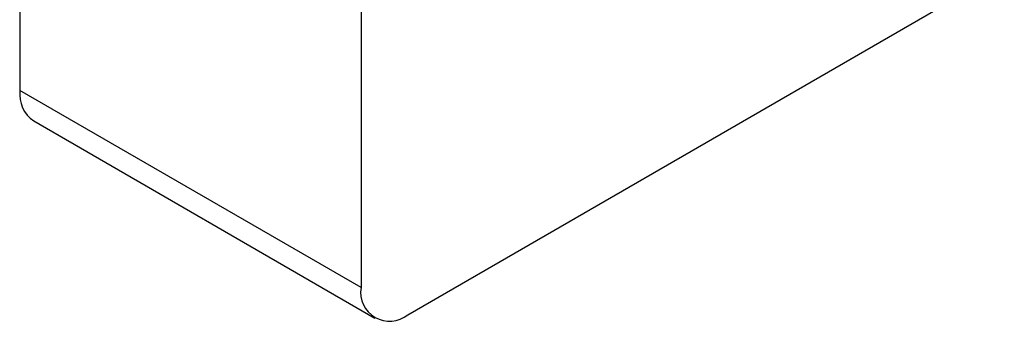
# Model space of a CAD drawing. Header units: millimetres. Extents: x 0 to 25230, y 0 to 17820.
# Tile 95 of 244: x 10926.08 to 10942.41, y 12100.27 to 12105.27. Entities that reach past the tile are written whole.
import ezdxf

# ---------------------------------------------------------------- set-up
doc = ezdxf.new("R2010")
doc.units = ezdxf.units.MM
doc.linetypes.add('SLD-Sólida', pattern=[0])

msp = doc.modelspace()

# ---------------------------------------------------------------- linework, layer by layer
at = {"color": 7, "linetype": 'SLD-Sólida', "lineweight": 25, "ltscale": 30}
for p, q in [((10926.087, 12159.458), (10926.087, 12104.097)), ((10931.744, 12156.192), (10931.744, 12100.831)), ((10932.521, 12100.382), (10942.414, 12106.093)), ((10931.744, 12100.831), (10926.087, 12104.097)), ((10926.315, 12103.593), (10931.971, 12100.327))]:
    msp.add_line(p, q, dxfattribs=at)
at = {"color": 7, "linetype": 'SLD-Sólida', "lineweight": 25, "ltscale": 900}
for centre, radius, start, end in [((10926.61, 12104.03), 0.527, 172.7442, 235.9436), ((10932.218, 12100.754), 0.48, 170.786, 309.2033)]:
    msp.add_arc(centre, radius, start, end, dxfattribs=at)

doc.saveas('drawing.dxf')
